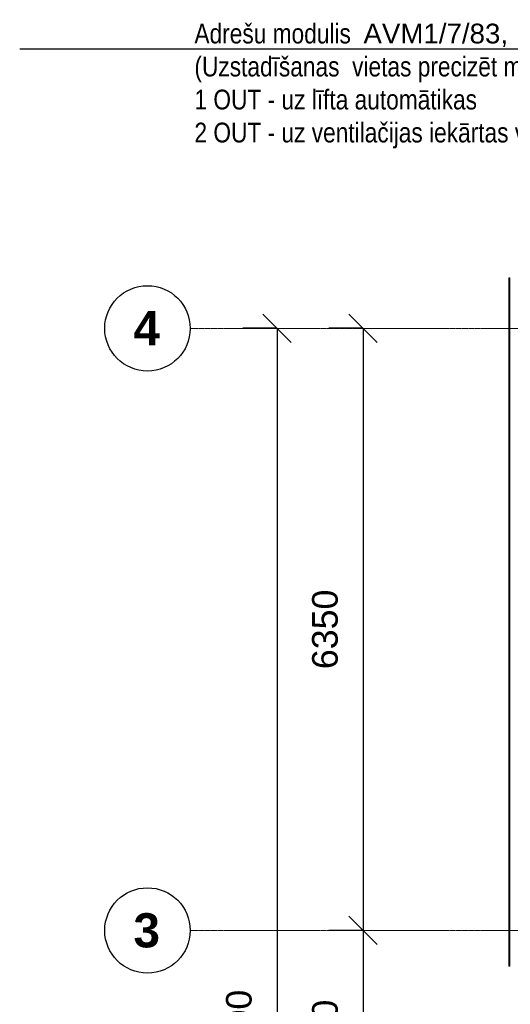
# Model space of a CAD drawing. Header units: millimetres. Extents: x -197461 to 862495, y -970068 to 63888.
# Tile 29 of 205: x -122931 to -117762, y -622045 to -611661. Entities that reach past the tile are written whole.
import ezdxf
from ezdxf import colors
from ezdxf.entities.mleader import LeaderData, LeaderLine
from ezdxf.math import Vec2, Vec3

# ---------------------------------------------------------------- set-up
doc = ezdxf.new("R2010")
doc.units = ezdxf.units.MM
doc.linetypes.add('Grid Line', pattern=[22.225, 12.7, -3.175, 3.175, -3.175])
doc.layers.get('0').update_dxf_attribs({"linetype": 'CONTINUOUS'})
doc.layers.get('Defpoints').update_dxf_attribs({"linetype": 'CONTINUOUS'})
for name, color, linetype, lineweight in [('A-ANNO-DIMS', 211, 'CONTINUOUS', 9), ('A-MASS', 70, 'CONTINUOUS', 5), ('S-GRID', 1, 'CONTINUOUS', 9), ('S-GRID-IDEN', 1, 'CONTINUOUS', 25)]:
    doc.layers.add(name, color=color, linetype=linetype, lineweight=lineweight)
doc.layers.add('UAS', color=240, linetype='CONTINUOUS')
doc.styles.add('ARIAL', font='arialbd.ttf')
doc.styles.add('Arial_2', font='arial.ttf', dxfattribs={"height": 270})
doc.dimstyles.new('Arrow_-_2_5mm_Arial', dxfattribs={"dimscale": 304.8, "dimtxt": 275.470038, "dimasz": 0.984252, "dimexe": 1.181102, "dimexo": 0.738189, "dimgap": 0.86122, "dimtad": 1, "dimdec": 0, "dimrnd": 5, "dimzin": 0, "dimdsep": 46, "dimtxsty": 'Arial_2', "dimblk1": 'OBLIQUE', "dimblk2": 'OBLIQUE', "dimsah": 1, "dimcen": 0.09, "dimazin": 0, "dimtfac": 1, "dimtdec": 4, "dimtix": 1, "dimtmove": 0, "dimatfit": 3, "dimfxl": 1, "dimtvp": 1, "dimtfill": 1, "dimtolj": 1, "dimtzin": 0, "dimarcsym": 2})

# ---------------------------------------------------------------- blocks, each defined once
blk = doc.blocks.new('Grid - Ass 4_0mm-197408-Trešā stāva plāns uz atzīmes 6_800')
at = {"layer": 'S-GRID-IDEN'}
blk.add_circle((0, 0), 3, dxfattribs=at)
blk = doc.blocks.new('_OBLIQUE')
at = {"color": 0, "linetype": 'ByBlock'}
blk.add_line((-0.5, -0.5), (0.5, 0.5), dxfattribs=at)
blk = doc.blocks.new('*D1313')
at = {"layer": 'A-ANNO-DIMS', "color": 0, "lineweight": -2, "transparency": 16777216}
for p, q in [((-119326, -621266), (-119674, -621266)), ((-119314, -621266), (-119314, -623566)), ((-119326, -623566), (-119674, -623566))]:
    blk.add_line(p, q, dxfattribs=at)
at = {"layer": 'Defpoints', "color": 0, "transparency": 16777216}
for p in [(-119101, -621266), (-119314, -623566), (-119101, -623566)]:
    blk.add_point(p, dxfattribs=at)
at = {"layer": 'A-ANNO-DIMS', "color": 0, "lineweight": -2, "transparency": 16777216, "xscale": 299.9999999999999, "yscale": 299.9999999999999, "zscale": 299.9999999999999}
for p, rotation in [((-119314, -621266), 90), ((-119314, -623566), 270)]:
    blk.add_blockref('_OBLIQUE', p, dxfattribs=dict(at, rotation=rotation))
at = {"layer": 'A-ANNO-DIMS', "color": 0, "transparency": 16777216, "insert": (-119714, -622416), "char_height": 270, "attachment_point": 5, "rotation": 90, "style": 'Arial_2', "bg_fill": 3, "box_fill_scale": 1.1, "bg_fill_color": 256, "bg_fill_true_color": 13158600, "bg_fill_transparency": 0}
blk.add_mtext('\\A1;2300', dxfattribs=at)
blk = doc.blocks.new('*D1314')
at = {"layer": 'A-ANNO-DIMS', "color": 0, "lineweight": -2, "transparency": 16777216}
for p, q in [((-119326, -614916), (-119674, -614916)), ((-119314, -614916), (-119314, -621266)), ((-119326, -621266), (-119674, -621266))]:
    blk.add_line(p, q, dxfattribs=at)
at = {"layer": 'Defpoints', "color": 0, "transparency": 16777216}
for p in [(-119101, -614916), (-119314, -621266), (-119101, -621266)]:
    blk.add_point(p, dxfattribs=at)
at = {"layer": 'A-ANNO-DIMS', "color": 0, "lineweight": -2, "transparency": 16777216, "xscale": 299.9999999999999, "yscale": 299.9999999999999, "zscale": 299.9999999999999}
for p, rotation in [((-119314, -614916), 90), ((-119314, -621266), 270)]:
    blk.add_blockref('_OBLIQUE', p, dxfattribs=dict(at, rotation=rotation))
at = {"layer": 'A-ANNO-DIMS', "color": 0, "transparency": 16777216, "insert": (-119714, -618091), "char_height": 270, "attachment_point": 5, "rotation": 90, "style": 'Arial_2', "bg_fill": 3, "box_fill_scale": 1.1, "bg_fill_color": 256, "bg_fill_true_color": 13158600, "bg_fill_transparency": 0}
blk.add_mtext('\\A1;6350', dxfattribs=at)
blk = doc.blocks.new('*D1315')
at = {"layer": 'A-ANNO-DIMS', "color": 0, "lineweight": -2, "transparency": 16777216}
for p, q in [((-120233, -614916), (-120580, -614916)), ((-120220, -614916), (-120220, -629916)), ((-120233, -629916), (-120580, -629916))]:
    blk.add_line(p, q, dxfattribs=at)
at = {"layer": 'Defpoints', "color": 0, "transparency": 16777216}
for p in [(-120008, -614916), (-120220, -629916), (-120008, -629916)]:
    blk.add_point(p, dxfattribs=at)
at = {"layer": 'A-ANNO-DIMS', "color": 0, "lineweight": -2, "transparency": 16777216, "xscale": 299.9999999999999, "yscale": 299.9999999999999, "zscale": 299.9999999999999}
for p, rotation in [((-120220, -614916), 90), ((-120220, -629916), 270)]:
    blk.add_blockref('_OBLIQUE', p, dxfattribs=dict(at, rotation=rotation))
at = {"layer": 'A-ANNO-DIMS', "color": 0, "transparency": 16777216, "insert": (-120621, -622416), "char_height": 270, "attachment_point": 5, "rotation": 90, "style": 'Arial_2', "bg_fill": 3, "box_fill_scale": 1.1, "bg_fill_color": 256, "bg_fill_true_color": 13158600, "bg_fill_transparency": 0}
blk.add_mtext('\\A1;15000', dxfattribs=at)

msp = doc.modelspace()

# ---------------------------------------------------------------- linework, layer by layer
at = {"layer": 'A-MASS', "color": 251, "lineweight": 18, "true_color": 0x636466}
for p, q in [((-117778.30692, -614382.32185), (-117778.30704, -621642.30119)), ((-117768.30692, -614382.32185), (-117778.30692, -614382.32185)), ((-117768.30704, -621642.30119), (-117768.30692, -614382.32185)), ((-117778.30704, -621642.30119), (-117768.30704, -621642.30119))]:
    msp.add_line(p, q, dxfattribs=at)
at = {"layer": 'S-GRID', "color": 251, "linetype": 'Grid Line', "true_color": 0x636466}
for p, q in [((-121135.13681, -614916.30086), (-114354.37943, -614916.30086)), ((-121135.13681, -621266.30086), (-114354.37943, -621266.30086))]:
    msp.add_line(p, q, dxfattribs=at)

# ---------------------------------------------------------------- block references
at = {"layer": 'S-GRID-IDEN', "color": 251, "true_color": 0x636466, "xscale": 149.9999999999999, "yscale": 149.9999999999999, "zscale": 149.9999999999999, "rotation": 269.9999999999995}
for p in [(-121585.13681, -614916.30086), (-121585.13681, -621266.30086)]:
    msp.add_blockref('Grid - Ass 4_0mm-197408-Trešā stāva plāns uz atzīmes 6_800', p, dxfattribs=at)

# ---------------------------------------------------------------- texts
at = {"layer": 'S-GRID-IDEN', "color": 251, "lineweight": 9, "true_color": 0x636466, "char_height": 360, "width": 336.70875, "attachment_point": 1, "style": 'ARIAL'}
for s, insert in [('4', (-121733.00608, -614734.44588)), ('3', (-121733.00608, -621084.44588))]:
    msp.add_mtext(s, dxfattribs=dict(at, insert=insert))

# ---------------------------------------------------------------- next in the draw order: dimensions: what is measured, and where the dimension line sits
at = {"layer": 'A-ANNO-DIMS', "color": 251, "true_color": 0x636466}
for base, p1, p2, override, picture, middle in [((-120220.30816, -629916.30086), (-120008.17612, -614916.30086), (-120008.17612, -629916.30086), {"dimpost": '<>', "dimfxl": 15000}, '*D1315', (-120620.66286, -622416.30086)), ((-119313.57835, -623566.30086), (-119101.44632, -621266.30086), (-119101.44632, -623566.30086), {"dimpost": '<>', "dimfxl": 2300}, '*D1313', (-119714.02515, -622416.30086))]:
    dim = msp.add_linear_dim(base=base, p1=p1, p2=p2, angle=90, dimstyle='Arrow_-_2_5mm_Arial', override=override, dxfattribs=at)
    dim.commit()
    dim.dimension.update_dxf_attribs({"geometry": picture, "text_midpoint": middle})

# ---------------------------------------------------------------- next in the draw order: dimensions: what is measured, and where the dimension line sits
dim = msp.add_linear_dim(base=(-119313.57835, -621266.30086), p1=(-119101.44632, -614916.30086), p2=(-119101.44632, -621266.30086), angle=90, dimstyle='Arrow_-_2_5mm_Arial', override={"dimpost": '<>', "dimfxl": 6350}, dxfattribs=at)
dim.commit()
dim.dimension.update_dxf_attribs({"geometry": '*D1314', "text_midpoint": (-119714.02515, -618091.30086)})

# ---------------------------------------------------------------- next in the draw order: leaders
at = {"layer": 'UAS', "color": 18, "true_color": 0x000000}
ml = msp.add_multileader_mtext('Standard', dxfattribs=at)
ml.set_content('\\A1;{\\fArial Narrow|b0|i0|c0|p34;\\C256;\\c0;Adre\\fArial Narrow|b0|i0|c186|p34;šu modulis  \\fArial|b0|i0|c186|p34;\\C1;AVM1/7/83,  \\C256;\\c0;2. OUT/2 IN    \\fArial Narrow|b0|i0|c186|p34;(Uzstadīšanas  vietas precizēt montāžas laikā)\\fArial|b0|i0|c186|p34;\\C1;\\P\\pxql;\\fArial Narrow|b0|i0|c186|p34;\\C256;\\c0;1 OUT - uz līfta automātikas \\C5;\\P\\C256;\\c0;2 OUT - uz ventilačijas iekārtas vadības skapis}', color=(41, 19, 236))
ml.set_leader_properties()
ml.build(insert=Vec2(0, 0))
ml.multileader.update_dxf_attribs({"text_right_attachment_type": 6, "dogleg_length": 0.36, "arrow_head_size": 166.99834})
ctx = ml.context
ctx.base_point, ctx.char_height, ctx.arrow_head_size, ctx.landing_gap_size, ctx.plane_origin = Vec3(-121173.90158, -611838.20523), 208.74792195, 166.99834, 83.49917, Vec3(-120399.52573, -640736.45759)
ctx.right_attachment = 6
notes = []
notes.append((ctx, [(1, (1, 1, 0), (-115772.2271, -611973.26485), (-1, 0), 235.97506, [(0, [(-113102.58914, -617213.1507)], 0, [])])]))
ctx.mtext.insert, ctx.mtext.width, ctx.mtext.flow_direction = Vec3(-121090.40241, -611703.14561), 6772.0652098, 5
for ctx, leaders in notes:
    for number, flags, end, landing, length, lines in leaders:
        leader = LeaderData()
        leader.index, (leader.has_last_leader_line, leader.has_dogleg_vector, leader.attachment_direction) = number, flags
        leader.last_leader_point, leader.dogleg_vector, leader.dogleg_length = Vec3(end), Vec3(landing), length
        for number, points, colour, breaks in lines:
            line = LeaderLine()
            line.index, line.vertices, line.color, line.breaks = number, Vec3.list(points), colors.encode_raw_color(colour), breaks
            leader.lines.append(line)
        ctx.leaders.append(leader)

doc.saveas('drawing.dxf')
